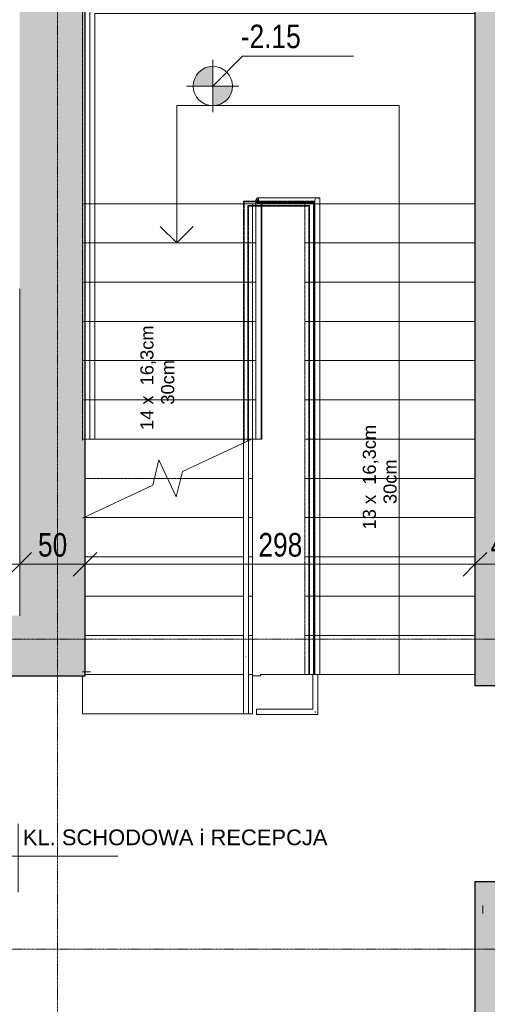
# Model space of a CAD drawing. Header units: centimetres. Extents: x 14727 to 18351, y -10882 to -8514.
# Tile 10 of 20: x 16447 to 16804, y -9648 to -8895. Entities that reach past the tile are written whole.
import ezdxf

# ---------------------------------------------------------------- set-up
doc = ezdxf.new("R2010")
doc.units = ezdxf.units.CM
doc.linetypes.add('Linia siatki', pattern=[0.9925, 0.47, -0.2175, 0.0875, -0.2175])
doc.linetypes.add('Ponad', pattern=[0.396875, 0.238125, -0.15875])
for name, color, linetype, lineweight in [('A-ANNO-DIMS', 211, 'Continuous', 9), ('A-ANNO-DIMS-100', 211, 'Continuous', 9), ('A-AREA-IDEN', 2, 'Continuous', 9), ('A-DETL-THIN', 151, 'Continuous', 9), ('A-FLOR', 192, 'Continuous', 9), ('A-FLOR-HRAL', 11, 'Continuous', 9), ('A-FLOR-HRAL-MBND', 5, 'Ponad', 9), ('A-WALL', 113, 'Continuous', 9), ('A-WALL-PATT', 111, 'Continuous', 25), ('G-ANNO-DIMS', 111, 'Continuous', 9), ('G-ANNO-TEXT', 231, 'Continuous', 9), ('S-GRID', 1, 'Continuous', 9), ('S-STRS', 31, 'Continuous', 9), ('S-STRS-ANNO', 31, 'Continuous', 9), ('S-STRS-MBND', 31, 'Ponad', 9)]:
    doc.layers.add(name, color=color, linetype=linetype, lineweight=lineweight)
doc.styles.add('Arial_1', font='arial.ttf', dxfattribs={"height": 12})
doc.styles.add('Arial_2', font='arial.ttf', dxfattribs={"height": 10})
doc.styles.add('Arial_3', font='arial.ttf', dxfattribs={"width": 0.8, "height": 18})
doc.dimstyles.new('Przekątna_-_1_8_mm_Arial', dxfattribs={"dimscale": 30.48, "dimtxt": 18.364669, "dimasz": 0.590551, "dimexe": 0.328084, "dimexo": 0.0625, "dimgap": 0.016404, "dimtad": 1, "dimdec": 0, "dimdsep": 46, "dimtxsty": 'Arial_3', "dimblk1": 'OBLIQUE', "dimblk2": 'OBLIQUE', "dimsah": 1, "dimcen": 0.09, "dimazin": 0, "dimtfac": 1, "dimtdec": 4, "dimtix": 1, "dimtmove": 0, "dimatfit": 3, "dimfxl": 0.328084, "dimfxlon": 1, "dimtvp": 1, "dimtolj": 1, "dimtzin": 0, "dimarcsym": 2})

# ---------------------------------------------------------------- blocks, each defined once
blk = doc.blocks.new('Poręcz - Poręcz-433752-3b_Poziom parteru inwentaryzacja')
at = {"layer": 'A-FLOR-HRAL-MBND'}
for p, q in [((16618.12, -9034.21), (16671.12, -9034.21)), ((16618.12, -9065.71), (16618.12, -9034.21)), ((16618.12, -9034.21), (16671.12, -9034.21)), ((16618.12, -9065.71), (16618.12, -9034.21)), ((16618.12, -9034.21), (16671.12, -9034.21)), ((16618.12, -9065.71), (16618.12, -9034.21)), ((16618.12, -9034.21), (16671.12, -9034.21)), ((16618.12, -9065.71), (16618.12, -9034.21)), ((16621.12, -9037.21), (16668.12, -9037.21)), ((16621.12, -9065.71), (16621.12, -9037.21)), ((16621.12, -9037.21), (16668.12, -9037.21)), ((16621.12, -9065.71), (16621.12, -9037.21)), ((16621.12, -9037.21), (16668.12, -9037.21)), ((16621.12, -9065.71), (16621.12, -9037.21)), ((16621.12, -9037.21), (16668.12, -9037.21)), ((16621.12, -9065.71), (16621.12, -9037.21)), ((16668.12, -9037.21), (16668.12, -9395.71)), ((16668.12, -9037.21), (16668.12, -9395.71)), ((16668.12, -9037.21), (16668.12, -9395.71)), ((16668.12, -9037.21), (16668.12, -9395.71)), ((16671.12, -9034.21), (16671.12, -9395.71)), ((16671.12, -9034.21), (16671.12, -9395.71)), ((16671.12, -9034.21), (16671.12, -9395.71)), ((16671.12, -9034.21), (16671.12, -9395.71)), ((16618.12, -9218.44), (16618.12, -9065.71)), ((16618.12, -9218.44), (16618.12, -9065.71)), ((16618.12, -9218.44), (16618.12, -9065.71)), ((16618.12, -9218.44), (16618.12, -9065.71)), ((16621.12, -9217.04), (16621.12, -9065.71)), ((16621.12, -9217.04), (16621.12, -9065.71)), ((16621.12, -9217.04), (16621.12, -9065.71)), ((16621.12, -9217.04), (16621.12, -9065.71)), ((16671.12, -9395.71), (16668.12, -9395.71)), ((16671.12, -9395.71), (16668.12, -9395.71)), ((16671.12, -9395.71), (16668.12, -9395.71)), ((16671.12, -9395.71), (16668.12, -9395.71))]:
    blk.add_line(p, q, dxfattribs=at)
blk = doc.blocks.new('Typ poręczy górnej - Górna poręcz_wewnętrzny_-433758-3b_Poziom parteru inwentaryzacja')
at = {"layer": 'A-FLOR-HRAL'}
for p, q in [((16617.62, -9377.89), (16617.62, -9425.71)), ((16621.62, -9425.71), (16621.62, -9377.89)), ((16619.41, -9382.06), (16619.83, -9382.06))]:
    blk.add_line(p, q, dxfattribs=at)
at = {"layer": 'A-FLOR-HRAL', "flags": 128}
blk.add_lwpolyline([(16619.83, -9425.71), (16619.62, -9425.71), (16619.42, -9425.71)], dxfattribs=at)
blk = doc.blocks.new('Typ poręczy górnej - Górna poręcz_wewnętrzny_-V1-3b_Poziom parteru inwentaryzacja')
at = {"layer": 'A-FLOR-HRAL', "linetype": 'Ponad'}
for p, q in [((16617.62, -9033.71), (16671.62, -9033.71)), ((16617.62, -9065.71), (16617.62, -9033.71)), ((16621.62, -9037.71), (16667.62, -9037.71)), ((16621.62, -9065.71), (16621.62, -9037.71)), ((16667.62, -9037.71), (16667.62, -9395.71)), ((16671.62, -9033.71), (16671.62, -9395.71)), ((16617.62, -9218.67), (16617.62, -9065.71)), ((16621.62, -9216.8), (16621.62, -9065.71)), ((16671.62, -9395.71), (16667.62, -9395.71))]:
    blk.add_line(p, q, dxfattribs=at)
at = {"layer": 'A-FLOR-HRAL'}
for p, q in [((16621.62, -9216.8), (16617.62, -9218.67)), ((16617.62, -9425.71), (16617.62, -9218.67)), ((16621.62, -9425.71), (16621.62, -9216.8)), ((16617.62, -9425.71), (16621.62, -9425.71))]:
    blk.add_line(p, q, dxfattribs=at)
blk = doc.blocks.new('Poręcz - Poręcz-467791-3b_Poziom parteru inwentaryzacja')
at = {"layer": 'A-FLOR-HRAL'}
for p, q in [((16627.58, -9032.81), (16627.58, -9031.67)), ((16627.58, -9032.81), (16627.58, -9031.67)), ((16627.58, -9032.81), (16627.58, -9031.67)), ((16627.58, -9031.67), (16628.1, -9031.67)), ((16627.58, -9032.81), (16627.58, -9031.67)), ((16630.58, -9035.44), (16630.58, -9035.17)), ((16630.58, -9035.44), (16630.58, -9035.17)), ((16630.58, -9035.44), (16630.58, -9035.17)), ((16630.58, -9035.44), (16630.58, -9035.17))]:
    blk.add_line(p, q, dxfattribs=at)
blk = doc.blocks.new('Typ poręczy górnej - Górna poręcz_wewnętrzny_-467807-3b_Poziom parteru inwentaryzacja')
at = {"layer": 'A-FLOR-HRAL'}
for p, q in [((16674.16, -9031.17), (16628.29, -9031.17)), ((16627.08, -9033), (16627.08, -9215.71)), ((16631.08, -9215.71), (16631.08, -9036.5)), ((16631.8, -9035.17), (16672.16, -9035.17)), ((16672.16, -9033.17), (16672.16, -9395.71)), ((16676.16, -9395.71), (16676.16, -9033.17))]:
    blk.add_line(p, q, dxfattribs=at)
at = {"layer": 'A-FLOR-HRAL', "flags": 128}
for points in [[(16629.29, -9033.41), (16629.08, -9033.17), (16628.66, -9032.66), (16628.34, -9032.17), (16628.13, -9031.76), (16628.05, -9031.44), (16628.1, -9031.24), (16628.29, -9031.17)], [(16674.16, -9031.17), (16673.64, -9031.24), (16673.16, -9031.44), (16672.75, -9031.76), (16672.43, -9032.17), (16672.23, -9032.66), (16672.16, -9033.17)], [(16672.16, -9033.17), (16672.23, -9032.66), (16672.43, -9032.17), (16672.75, -9031.76), (16673.16, -9031.44), (16673.64, -9031.24), (16674.16, -9031.17), (16674.68, -9031.24), (16675.16, -9031.44), (16675.58, -9031.76)], [(16675.58, -9031.76), (16675.16, -9031.44), (16674.68, -9031.24), (16674.16, -9031.17)], [(16629.08, -9033.79), (16628.56, -9033.37), (16628.08, -9033.04), (16627.67, -9032.83), (16627.35, -9032.75), (16627.15, -9032.81), (16627.08, -9033)], [(16627.08, -9033), (16627.15, -9033.31), (16627.35, -9033.72), (16627.67, -9034.19), (16628.08, -9034.71), (16628.56, -9035.23), (16629.08, -9035.71), (16629.29, -9035.89)], [(16630.77, -9035.72), (16630.5, -9035.31), (16630.4, -9035.18)], [(16629.29, -9215.71), (16629.08, -9215.71), (16628.88, -9215.71)], [(16674.37, -9395.71), (16674.16, -9395.71), (16673.96, -9395.71)]]:
    blk.add_lwpolyline(points, dxfattribs=at)
blk = doc.blocks.new('Typ poręczy górnej - Górna poręcz_wewnętrzny_-V8-3b_Poziom parteru inwentaryzacja')
at = {"layer": 'A-FLOR-HRAL'}
for p, q in [((16629.08, -9031.17), (16629.08, -9035.17)), ((16629.08, -9031.17), (16676.16, -9031.17)), ((16676.16, -9031.17), (16676.16, -9395.71)), ((16627.08, -9035.71), (16631.08, -9035.71)), ((16627.08, -9215.71), (16627.08, -9035.71)), ((16629.08, -9035.17), (16672.16, -9035.17)), ((16631.08, -9215.71), (16631.08, -9035.71)), ((16672.16, -9035.17), (16672.16, -9395.71)), ((16627.08, -9215.71), (16631.08, -9215.71)), ((16676.16, -9395.71), (16672.16, -9395.71))]:
    blk.add_line(p, q, dxfattribs=at)
blk = doc.blocks.new('Typ poręczy górnej - Górna poręcz_wewnętrzny_-467821-3b_Poziom parteru inwentaryzacja')
at = {"layer": 'A-FLOR-HRAL'}
for p, q in [((16500.16, -8886.25), (16500.16, -9035.71)), ((16794.62, -8886.25), (16500.16, -8886.25)), ((16504.16, -9035.71), (16504.16, -8890.25)), ((16504.16, -8890.25), (16794.62, -8890.25)), ((16500.16, -9035.71), (16500.16, -9215.71)), ((16504.16, -9215.71), (16504.16, -9035.71)), ((16501.93, -9215.71), (16502.4, -9215.71))]:
    blk.add_line(p, q, dxfattribs=at)
blk.add_open_spline([(16502.4, -8888.49), (16502.36, -8888.45), (16502.28, -8888.38), (16502.16, -8888.25), (16502.04, -8888.13), (16501.96, -8888.06), (16501.93, -8888.02)], degree=3, knots=[0.46272837, 0.46272837, 0.46272837, 0.46272837, 0.47916667, 0.5, 0.52083333, 0.53727163, 0.53727163, 0.53727163, 0.53727163], dxfattribs=at)
blk = doc.blocks.new('Typ poręczy górnej - Górna poręcz_wewnętrzny_-V9-3b_Poziom parteru inwentaryzacja')
at = {"layer": 'A-FLOR-HRAL'}
for p, q in [((16500.16, -8886.25), (16794.62, -8886.25)), ((16500.16, -9215.71), (16500.16, -8886.25)), ((16504.16, -8890.25), (16794.62, -8890.25)), ((16504.16, -9215.71), (16504.16, -8890.25)), ((16500.16, -9215.71), (16504.16, -9215.71))]:
    blk.add_line(p, q, dxfattribs=at)
blk = doc.blocks.new('Typ poręczy górnej - Górna poręcz_wewnętrzny_-470023-3b_Poziom parteru inwentaryzacja')
at = {"layer": 'A-FLOR-HRAL'}
for p, q in [((16670.62, -9395.71), (16670.62, -9422.21)), ((16672.86, -9395.71), (16672.39, -9395.71)), ((16674.62, -9426.21), (16674.62, -9395.71)), ((16670.62, -9422.21), (16627.62, -9422.21)), ((16627.62, -9423.98), (16627.62, -9424.45)), ((16627.62, -9426.21), (16674.62, -9426.21))]:
    blk.add_line(p, q, dxfattribs=at)
blk.add_open_spline([(16672.86, -9424.45), (16672.82, -9424.41), (16672.74, -9424.34), (16672.62, -9424.21), (16672.5, -9424.09), (16672.42, -9424.02), (16672.39, -9423.98)], degree=3, knots=[0.46272837, 0.46272837, 0.46272837, 0.46272837, 0.47916667, 0.5, 0.52083333, 0.53727163, 0.53727163, 0.53727163, 0.53727163], dxfattribs=at)
blk = doc.blocks.new('Typ poręczy górnej - Górna poręcz_wewnętrzny_-V10-3b_Poziom parteru inwentaryzacja')
at = {"layer": 'A-FLOR-HRAL'}
for p, q in [((16670.62, -9395.71), (16674.62, -9395.71)), ((16670.62, -9422.21), (16670.62, -9395.71)), ((16674.62, -9426.21), (16674.62, -9395.71)), ((16627.62, -9422.21), (16627.62, -9426.21)), ((16627.62, -9422.21), (16670.62, -9422.21)), ((16627.62, -9426.21), (16674.62, -9426.21))]:
    blk.add_line(p, q, dxfattribs=at)
blk = doc.blocks.new('Etyk_pom_1_mala - Etyk_pom_1_mala-219433-3b_Poziom parteru inwentaryzacja')
at = {"layer": 'A-AREA-IDEN'}
for p, q in [((-0.0958, 0.1444), (-0.0958, -0.3781)), ((-0.9154, -0.1015), (0.6661, -0.1015))]:
    blk.add_line(p, q, dxfattribs=at)
blk = doc.blocks.new('DIMBLOCK158-3b_Poziom parteru inwentaryzacja')
at = {"layer": 'A-ANNO-DIMS-100'}
for p, q in [((16392.62, -9311.36), (16392.62, -9301.36)), ((16392.62, -9311.36), (16401.62, -9302.36)), ((16446.62, -9311.36), (16446.62, -9301.36)), ((16446.62, -9311.36), (16455.62, -9302.36)), ((16392.62, -9311.36), (16383.62, -9320.36)), ((16392.62, -9311.36), (16446.62, -9311.36)), ((16392.62, -9311.36), (16392.62, -9321.36)), ((16446.62, -9311.36), (16437.62, -9320.36)), ((16446.62, -9311.36), (16446.62, -9321.36))]:
    blk.add_line(p, q, dxfattribs=at)
at = {"layer": 'A-ANNO-DIMS-100', "color": 0, "insert": (16408.6, -9287.49), "char_height": 18, "width": 26.4451, "attachment_point": 1, "line_spacing_factor": 0.941778, "style": 'Arial_3'}
blk.add_mtext('54', dxfattribs=at)
blk = doc.blocks.new('_Oblique')
at = {"color": 0, "linetype": 'ByBlock', "lineweight": -2}
blk.add_line((-0.5, -0.5), (0.5, 0.5), dxfattribs=at)
blk = doc.blocks.new('DIMBLOCK159-3b_Poziom parteru inwentaryzacja')
at = {"layer": 'A-ANNO-DIMS-100'}
for p, q in [((16446.62, -9311.36), (16446.62, -9301.36)), ((16446.62, -9311.36), (16455.62, -9302.36)), ((16496.62, -9311.36), (16496.62, -9301.36)), ((16496.62, -9311.36), (16505.62, -9302.36)), ((16446.62, -9311.36), (16437.62, -9320.36)), ((16446.62, -9311.36), (16496.62, -9311.36)), ((16446.62, -9311.36), (16446.62, -9321.36)), ((16496.62, -9311.36), (16487.62, -9320.36)), ((16496.62, -9311.36), (16496.62, -9321.36))]:
    blk.add_line(p, q, dxfattribs=at)
at = {"layer": 'A-ANNO-DIMS-100', "color": 0, "insert": (16460.6, -9287.49), "char_height": 18, "width": 26.4451, "attachment_point": 1, "line_spacing_factor": 0.941778, "style": 'Arial_3'}
blk.add_mtext('50', dxfattribs=at)
blk = doc.blocks.new('DIMBLOCK160-3b_Poziom parteru inwentaryzacja')
at = {"layer": 'A-ANNO-DIMS-100'}
for p, q in [((16496.62, -9311.36), (16496.62, -9301.36)), ((16496.62, -9311.36), (16505.62, -9302.36)), ((16794.62, -9311.36), (16794.62, -9301.36)), ((16794.62, -9311.36), (16803.62, -9302.36)), ((16496.62, -9311.36), (16487.62, -9320.36)), ((16496.62, -9311.36), (16794.62, -9311.36)), ((16496.62, -9311.36), (16496.62, -9321.36)), ((16794.62, -9311.36), (16785.62, -9320.36)), ((16794.62, -9311.36), (16794.62, -9321.36))]:
    blk.add_line(p, q, dxfattribs=at)
at = {"layer": 'A-ANNO-DIMS-100', "color": 0, "insert": (16629.09, -9287.49), "char_height": 18, "width": 39.6677, "attachment_point": 1, "line_spacing_factor": 0.941778, "style": 'Arial_3'}
blk.add_mtext('298', dxfattribs=at)
blk = doc.blocks.new('DIMBLOCK161-3b_Poziom parteru inwentaryzacja')
at = {"layer": 'A-ANNO-DIMS-100'}
for p, q in [((16794.62, -9311.36), (16794.62, -9301.36)), ((16794.62, -9311.36), (16803.62, -9302.36)), ((16840.62, -9311.36), (16840.62, -9301.36)), ((16840.62, -9311.36), (16849.62, -9302.36)), ((16794.62, -9311.36), (16785.62, -9320.36)), ((16794.62, -9311.36), (16840.62, -9311.36)), ((16794.62, -9311.36), (16794.62, -9321.36)), ((16840.62, -9311.36), (16831.62, -9320.36)), ((16840.62, -9311.36), (16840.62, -9321.36))]:
    blk.add_line(p, q, dxfattribs=at)
at = {"layer": 'A-ANNO-DIMS-100', "color": 0, "insert": (16806.6, -9287.49), "char_height": 18, "width": 26.4451, "attachment_point": 1, "line_spacing_factor": 0.941778, "style": 'Arial_3'}
blk.add_mtext('46', dxfattribs=at)

msp = doc.modelspace()

# ---------------------------------------------------------------- hatches: boundary and pattern name
at = {"layer": 'A-WALL-PATT', "lineweight": 9}
h = msp.add_hatch(color=256, dxfattribs=at)
h.paths.add_polyline_path([(16794.62, -10415.49), (16840.62, -10415.49), (16840.62, -9554.1), (16794.62, -9554.1), (16794.62, -10390.49)])
h.paths.add_polyline_path([(16840.62, -9404.1), (16840.62, -8812.71), (16794.62, -8812.71), (16794.62, -9404.1)])
msp.add_hatch(color=256, dxfattribs=at).paths.add_polyline_path([(16496.62, -9396.72), (16496.62, -8880.71), (16446.62, -8880.71), (16446.62, -9396.72)])
h = msp.add_hatch(color=256, dxfattribs=at)
h.paths.add_polyline_path([(16302.62, -9396.72), (16302.62, -9350.72), (16217.26, -9350.72), (16217.26, -9396.72), (16297.99, -9396.72)])
h.paths.add_polyline_path([(16446.62, -9396.72), (16446.62, -9350.72), (16392.62, -9350.72), (16392.62, -9396.72), (16397.26, -9396.72)])
at = {"layer": 'G-ANNO-DIMS'}
h = msp.add_hatch(color=256, dxfattribs=at)
edge = h.paths.add_edge_path()
edge.add_arc((16594.24, -8945.79), 15, 90, 180)
edge.add_line((16579.24, -8945.79), (16594.24, -8945.79))
edge.add_line((16594.24, -8945.79), (16594.24, -8930.79))
h = msp.add_hatch(color=256, dxfattribs=at)
edge = h.paths.add_edge_path()
edge.add_arc((16594.24, -8945.79), 15, 270, 360)
edge.add_line((16609.24, -8945.79), (16594.24, -8945.79))
edge.add_line((16594.24, -8945.79), (16594.24, -8960.79))

# ---------------------------------------------------------------- linework, layer by layer
at = {"layer": 'A-DETL-THIN'}
for p, q in [((16446.62, -9100.71), (16446.62, -9350.71)), ((16500.62, -9393.49), (16494.62, -9393.49)), ((16800.62, -9578.31), (16800.62, -9572.31))]:
    msp.add_line(p, q, dxfattribs=at)
at = {"layer": 'A-FLOR'}
for p, q in [((16630.62, -9396.71), (16624.62, -9396.71)), ((16670.62, -9395.71), (16630.62, -9395.71)), ((16630.62, -9395.71), (16630.62, -9396.71)), ((16794.62, -9395.71), (16676.16, -9395.71))]:
    msp.add_line(p, q, dxfattribs=at)
at = {"layer": 'A-WALL', "lineweight": 25}
for p, q in [((16496.62, -9396.72), (16496.62, -8880.71)), ((16794.62, -8880.71), (16794.62, -9404.1)), ((16397.26, -9396.72), (16496.62, -9396.72)), ((16794.62, -9404.1), (16840.62, -9404.1)), ((16794.62, -9554.1), (16794.62, -9937.49)), ((16840.62, -9554.1), (16794.62, -9554.1))]:
    msp.add_line(p, q, dxfattribs=at)
at = {"layer": 'G-ANNO-DIMS'}
for p, q in [((16594.24, -8945.79), (16617, -8923.02)), ((16594.24, -8925.79), (16594.24, -8965.79)), ((16617, -8923.02), (16701.7, -8923.02)), ((16594.24, -8945.79), (16594.24, -8930.79)), ((16614.24, -8945.79), (16574.24, -8945.79)), ((16579.24, -8945.79), (16594.24, -8945.79)), ((16609.24, -8945.79), (16594.24, -8945.79)), ((16594.24, -8945.79), (16594.24, -8960.79))]:
    msp.add_line(p, q, dxfattribs=at)
for start, end in [(90, 180), (0, 90), (180, 270), (270, 0)]:
    msp.add_arc((16594.24, -8945.79), 15, start, end, dxfattribs=at)
at = {"layer": 'S-GRID', "linetype": 'Linia siatki'}
for p, q in [((16475.62, -8573.57), (16475.62, -10821.58)), ((14786.83, -9368.71), (18290.98, -9368.71)), ((14786.83, -9605.71), (18290.98, -9605.71))]:
    msp.add_line(p, q, dxfattribs=at)
at = {"layer": 'S-STRS'}
for p, q in [((16504.16, -9035.71), (16627.08, -9035.71)), ((16631.08, -9035.71), (16631.62, -9035.71)), ((16631.62, -9035.71), (16671.62, -9035.71)), ((16631.62, -9065.71), (16631.62, -9035.71)), ((16672.16, -9035.71), (16671.62, -9035.71)), ((16671.62, -9035.71), (16671.62, -9065.71)), ((16794.62, -9035.71), (16676.16, -9035.71)), ((16504.16, -9065.71), (16627.08, -9065.71)), ((16631.08, -9065.71), (16631.62, -9065.71)), ((16631.62, -9095.71), (16631.62, -9065.71)), ((16671.62, -9065.71), (16671.62, -9095.71)), ((16672.16, -9065.71), (16671.62, -9065.71)), ((16794.62, -9065.71), (16676.16, -9065.71)), ((16504.16, -9095.71), (16627.08, -9095.71)), ((16631.08, -9095.71), (16631.62, -9095.71)), ((16631.62, -9125.71), (16631.62, -9095.71)), ((16671.62, -9095.71), (16671.62, -9125.71)), ((16672.16, -9095.71), (16671.62, -9095.71)), ((16794.62, -9095.71), (16676.16, -9095.71)), ((16504.16, -9125.71), (16627.08, -9125.71)), ((16631.08, -9125.71), (16631.62, -9125.71)), ((16631.62, -9155.71), (16631.62, -9125.71)), ((16671.62, -9125.71), (16671.62, -9155.71)), ((16672.16, -9125.71), (16671.62, -9125.71)), ((16794.62, -9125.71), (16676.16, -9125.71)), ((16504.16, -9155.71), (16627.08, -9155.71)), ((16631.08, -9155.71), (16631.62, -9155.71)), ((16631.62, -9185.71), (16631.62, -9155.71)), ((16671.62, -9155.71), (16671.62, -9185.71)), ((16672.16, -9155.71), (16671.62, -9155.71)), ((16794.62, -9155.71), (16676.16, -9155.71)), ((16504.16, -9185.71), (16627.08, -9185.71)), ((16631.08, -9185.71), (16631.62, -9185.71)), ((16631.62, -9215.71), (16631.62, -9185.71)), ((16671.62, -9185.71), (16671.62, -9215.71)), ((16672.16, -9185.71), (16671.62, -9185.71)), ((16794.62, -9185.71), (16676.16, -9185.71)), ((16504.16, -9215.71), (16623.96, -9215.71)), ((16623.96, -9215.71), (16624.62, -9215.71)), ((16624.62, -9215.71), (16624.62, -9215.4)), ((16624.62, -9245.71), (16624.62, -9215.71)), ((16624.62, -9215.71), (16627.08, -9215.71)), ((16631.08, -9215.71), (16631.62, -9215.71)), ((16671.62, -9215.71), (16671.62, -9245.71)), ((16672.16, -9215.71), (16671.62, -9215.71)), ((16794.62, -9215.71), (16676.16, -9215.71)), ((16549.58, -9245.71), (16559.62, -9245.71)), ((16569.67, -9245.71), (16617.62, -9245.71)), ((16621.62, -9245.71), (16624.62, -9245.71)), ((16624.62, -9275.71), (16624.62, -9245.71)), ((16671.62, -9245.71), (16671.62, -9275.71)), ((16672.16, -9245.71), (16671.62, -9245.71)), ((16794.62, -9245.71), (16676.16, -9245.71)), ((16496.62, -9275.71), (16617.62, -9275.71)), ((16621.62, -9275.71), (16624.62, -9275.71)), ((16624.62, -9305.71), (16624.62, -9275.71)), ((16671.62, -9275.71), (16671.62, -9305.71)), ((16672.16, -9275.71), (16671.62, -9275.71)), ((16794.62, -9275.71), (16676.16, -9275.71)), ((16496.62, -9305.71), (16617.62, -9305.71)), ((16621.62, -9305.71), (16624.62, -9305.71)), ((16624.62, -9335.71), (16624.62, -9305.71)), ((16671.62, -9305.71), (16671.62, -9335.71)), ((16672.16, -9305.71), (16671.62, -9305.71)), ((16794.62, -9305.71), (16676.16, -9305.71)), ((16496.62, -9335.71), (16617.62, -9335.71)), ((16621.62, -9335.71), (16624.62, -9335.71)), ((16624.62, -9365.71), (16624.62, -9335.71)), ((16671.62, -9335.71), (16671.62, -9365.71)), ((16672.16, -9335.71), (16671.62, -9335.71)), ((16794.62, -9335.71), (16676.16, -9335.71)), ((16496.62, -9365.71), (16617.62, -9365.71)), ((16621.62, -9365.71), (16624.62, -9365.71)), ((16624.62, -9395.71), (16624.62, -9365.71)), ((16671.62, -9365.71), (16671.62, -9395.71)), ((16672.16, -9365.71), (16671.62, -9365.71)), ((16794.62, -9365.71), (16676.16, -9365.71)), ((16494.62, -9425.71), (16494.62, -9396.72)), ((16496.62, -9395.71), (16617.62, -9395.71)), ((16621.62, -9395.71), (16624.62, -9395.71)), ((16624.62, -9425.71), (16624.62, -9395.71)), ((16794.62, -9395.71), (16676.16, -9395.71)), ((16494.62, -9425.71), (16617.62, -9425.71)), ((16621.62, -9425.71), (16624.62, -9425.71))]:
    msp.add_line(p, q, dxfattribs=at)
at = {"layer": 'S-STRS', "linetype": 'Ponad'}
for p, q in [((16504.16, -9035.71), (16627.08, -9035.71)), ((16631.08, -9035.71), (16631.62, -9035.71)), ((16672.16, -9035.71), (16671.62, -9035.71)), ((16794.62, -9035.71), (16676.16, -9035.71)), ((16504.16, -9065.71), (16627.08, -9065.71)), ((16631.08, -9065.71), (16631.62, -9065.71)), ((16672.16, -9065.71), (16671.62, -9065.71)), ((16794.62, -9065.71), (16676.16, -9065.71)), ((16504.16, -9095.71), (16627.08, -9095.71)), ((16631.08, -9095.71), (16631.62, -9095.71)), ((16672.16, -9095.71), (16671.62, -9095.71)), ((16794.62, -9095.71), (16676.16, -9095.71)), ((16504.16, -9125.71), (16627.08, -9125.71)), ((16631.08, -9125.71), (16631.62, -9125.71)), ((16672.16, -9125.71), (16671.62, -9125.71)), ((16794.62, -9125.71), (16676.16, -9125.71)), ((16504.16, -9155.71), (16627.08, -9155.71)), ((16631.08, -9155.71), (16631.62, -9155.71)), ((16672.16, -9155.71), (16671.62, -9155.71)), ((16794.62, -9155.71), (16676.16, -9155.71)), ((16504.16, -9185.71), (16627.08, -9185.71)), ((16631.08, -9185.71), (16631.62, -9185.71)), ((16672.16, -9185.71), (16671.62, -9185.71)), ((16794.62, -9185.71), (16676.16, -9185.71)), ((16504.16, -9215.71), (16623.96, -9215.71)), ((16623.96, -9215.71), (16624.62, -9215.71)), ((16624.62, -9215.71), (16627.08, -9215.71)), ((16631.08, -9215.71), (16631.62, -9215.71)), ((16672.16, -9215.71), (16671.62, -9215.71)), ((16794.62, -9215.71), (16676.16, -9215.71)), ((16549.58, -9245.71), (16559.62, -9245.71)), ((16569.67, -9245.71), (16617.62, -9245.71)), ((16621.62, -9245.71), (16624.62, -9245.71)), ((16672.16, -9245.71), (16671.62, -9245.71)), ((16794.62, -9245.71), (16676.16, -9245.71)), ((16496.62, -9275.71), (16617.62, -9275.71)), ((16621.62, -9275.71), (16624.62, -9275.71)), ((16672.16, -9275.71), (16671.62, -9275.71)), ((16794.62, -9275.71), (16676.16, -9275.71)), ((16496.62, -9305.71), (16617.62, -9305.71)), ((16621.62, -9305.71), (16624.62, -9305.71)), ((16672.16, -9305.71), (16671.62, -9305.71)), ((16794.62, -9305.71), (16676.16, -9305.71)), ((16496.62, -9335.71), (16617.62, -9335.71)), ((16621.62, -9335.71), (16624.62, -9335.71)), ((16672.16, -9335.71), (16671.62, -9335.71)), ((16794.62, -9335.71), (16676.16, -9335.71)), ((16496.62, -9365.71), (16617.62, -9365.71)), ((16621.62, -9365.71), (16624.62, -9365.71)), ((16672.16, -9365.71), (16671.62, -9365.71)), ((16794.62, -9365.71), (16676.16, -9365.71)), ((16496.62, -9395.71), (16617.62, -9395.71)), ((16621.62, -9395.71), (16624.62, -9395.71)), ((16494.62, -9425.71), (16617.62, -9425.71)), ((16621.62, -9425.71), (16624.62, -9425.71))]:
    msp.add_line(p, q, dxfattribs=at)
at = {"layer": 'S-STRS-ANNO'}
for p, q in [((16566.62, -8960.71), (16736.62, -8960.71)), ((16566.62, -9035.71), (16566.62, -8960.71)), ((16736.62, -8960.71), (16736.62, -9035.71)), ((16566.62, -9065.71), (16566.62, -9035.71)), ((16736.62, -9035.71), (16736.62, -9065.71)), ((16566.62, -9065.71), (16554.12, -9053.21)), ((16566.62, -9065.71), (16579.12, -9053.21)), ((16736.62, -9065.71), (16736.62, -9095.71)), ((16736.62, -9095.71), (16736.62, -9125.71)), ((16736.62, -9125.71), (16736.62, -9155.71)), ((16736.62, -9155.71), (16736.62, -9185.71)), ((16736.62, -9185.71), (16736.62, -9215.71)), ((16736.62, -9215.71), (16736.62, -9245.71)), ((16736.62, -9245.71), (16736.62, -9275.71)), ((16736.62, -9275.71), (16736.62, -9305.71)), ((16736.62, -9305.71), (16736.62, -9335.71)), ((16736.62, -9335.71), (16736.62, -9365.71)), ((16736.62, -9365.71), (16736.62, -9395.71))]:
    msp.add_line(p, q, dxfattribs=at)
at = {"layer": 'S-STRS-MBND'}
for p, q in [((16494.62, -8885.71), (16494.62, -9035.71)), ((16794.62, -9035.71), (16794.62, -8885.71)), ((16494.62, -9035.71), (16624.62, -9035.71)), ((16494.62, -9216.4), (16494.62, -9035.71)), ((16494.62, -9035.71), (16624.62, -9035.71)), ((16624.62, -9035.71), (16664.62, -9035.71)), ((16624.62, -9215.4), (16624.62, -9035.71)), ((16794.62, -9035.71), (16664.62, -9035.71)), ((16664.62, -9035.71), (16664.62, -9395.71)), ((16794.62, -9035.71), (16664.62, -9035.71)), ((16794.62, -9035.71), (16794.62, -9395.71)), ((16494.62, -9065.71), (16624.62, -9065.71)), ((16494.62, -9065.71), (16624.62, -9065.71)), ((16794.62, -9065.71), (16664.62, -9065.71)), ((16794.62, -9065.71), (16664.62, -9065.71)), ((16494.62, -9095.71), (16624.62, -9095.71)), ((16494.62, -9095.71), (16624.62, -9095.71)), ((16794.62, -9095.71), (16664.62, -9095.71)), ((16794.62, -9095.71), (16664.62, -9095.71)), ((16494.62, -9125.71), (16624.62, -9125.71)), ((16494.62, -9125.71), (16624.62, -9125.71)), ((16794.62, -9125.71), (16664.62, -9125.71)), ((16794.62, -9125.71), (16664.62, -9125.71)), ((16494.62, -9155.71), (16624.62, -9155.71)), ((16494.62, -9155.71), (16624.62, -9155.71)), ((16794.62, -9155.71), (16664.62, -9155.71)), ((16794.62, -9155.71), (16664.62, -9155.71)), ((16494.62, -9185.71), (16624.62, -9185.71)), ((16494.62, -9185.71), (16624.62, -9185.71)), ((16794.62, -9185.71), (16664.62, -9185.71)), ((16794.62, -9185.71), (16664.62, -9185.71)), ((16494.62, -9215.71), (16623.96, -9215.71)), ((16494.62, -9215.71), (16623.96, -9215.71)), ((16794.62, -9215.71), (16664.62, -9215.71)), ((16794.62, -9215.71), (16664.62, -9215.71)), ((16496.62, -9245.71), (16549.58, -9245.71)), ((16496.62, -9245.71), (16549.58, -9245.71)), ((16559.62, -9245.71), (16569.67, -9245.71)), ((16559.62, -9245.71), (16569.67, -9245.71)), ((16794.62, -9245.71), (16664.62, -9245.71)), ((16794.62, -9245.71), (16664.62, -9245.71)), ((16794.62, -9275.71), (16664.62, -9275.71)), ((16794.62, -9275.71), (16664.62, -9275.71)), ((16794.62, -9305.71), (16664.62, -9305.71)), ((16794.62, -9305.71), (16664.62, -9305.71)), ((16794.62, -9335.71), (16664.62, -9335.71)), ((16794.62, -9335.71), (16664.62, -9335.71)), ((16794.62, -9365.71), (16664.62, -9365.71)), ((16794.62, -9365.71), (16664.62, -9365.71)), ((16794.62, -9395.71), (16664.62, -9395.71))]:
    msp.add_line(p, q, dxfattribs=at)
at = {"layer": 'S-STRS-MBND', "linetype": 'Continuous'}
for p, q in [((16624.62, -9215.4), (16570.95, -9240.43)), ((16553.02, -9231.55), (16548.29, -9251)), ((16566.23, -9259.88), (16553.02, -9231.55)), ((16570.95, -9240.43), (16566.23, -9259.88)), ((16548.29, -9251), (16494.62, -9276.02))]:
    msp.add_line(p, q, dxfattribs=at)

# ---------------------------------------------------------------- block references
at = {"layer": 'A-AREA-IDEN', "xscale": 99.99999999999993, "yscale": 99.99999999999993, "zscale": 99.99999999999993}
msp.add_blockref('Etyk_pom_1_mala - Etyk_pom_1_mala-219433-3b_Poziom parteru inwentaryzacja', (16454.96, -9524.29), dxfattribs=at)
at = {"layer": 'A-FLOR-HRAL'}
for name in ['Typ poręczy górnej - Górna poręcz_wewnętrzny_-467821-3b_Poziom parteru inwentaryzacja', 'Typ poręczy górnej - Górna poręcz_wewnętrzny_-V9-3b_Poziom parteru inwentaryzacja', 'Typ poręczy górnej - Górna poręcz_wewnętrzny_-467807-3b_Poziom parteru inwentaryzacja', 'Typ poręczy górnej - Górna poręcz_wewnętrzny_-V8-3b_Poziom parteru inwentaryzacja', 'Poręcz - Poręcz-467791-3b_Poziom parteru inwentaryzacja', 'Typ poręczy górnej - Górna poręcz_wewnętrzny_-V1-3b_Poziom parteru inwentaryzacja', 'Poręcz - Poręcz-433752-3b_Poziom parteru inwentaryzacja', 'Typ poręczy górnej - Górna poręcz_wewnętrzny_-433758-3b_Poziom parteru inwentaryzacja', 'Typ poręczy górnej - Górna poręcz_wewnętrzny_-470023-3b_Poziom parteru inwentaryzacja', 'Typ poręczy górnej - Górna poręcz_wewnętrzny_-V10-3b_Poziom parteru inwentaryzacja']:
    msp.add_blockref(name, (0, 0), dxfattribs=at)

# ---------------------------------------------------------------- texts
at = {"layer": 'A-AREA-IDEN', "insert": (16449.04, -9514.12), "char_height": 12, "width": 304.6412, "attachment_point": 1, "style": 'Arial_1'}
msp.add_mtext('KL. SCHODOWA i RECEPCJA', dxfattribs=at)
at = {"layer": 'G-ANNO-DIMS', "insert": (16615.61, -8898.81), "char_height": 18, "width": 54.2095, "attachment_point": 1, "line_spacing_factor": 0.941778, "style": 'Arial_3'}
msp.add_mtext('-2.15', dxfattribs=at)
at = {"layer": 'G-ANNO-TEXT', "color": 7, "char_height": 10, "attachment_point": 1, "rotation": 90, "style": 'Arial_2'}
for s, insert, width in [('14 x  16,3cm', (16538.87, -9208.75), 97.0042), ('     30cm', (16554.74, -9208.75), 64.9367), ('13 x  16,3cm', (16708.87, -9284.75), 97.0042), ('     30cm', (16724.74, -9284.75), 64.9367)]:
    msp.add_mtext(s, dxfattribs=dict(at, insert=insert, width=width))

# ---------------------------------------------------------------- dimensions: what is measured, and where the dimension line sits
at = {"layer": 'A-ANNO-DIMS'}
for base, p1, p2, override, picture, middle in [((16446.62, -9311.36), (16392.62, -9321.36), (16446.62, -9301.36), {"dimpost": '<>', "dimfxl": 57.58472}, 'DIMBLOCK158-3b_Poziom parteru inwentaryzacja', (16419.62, -9301.71)), ((16496.62, -9311.36), (16446.62, -9301.36), (16496.62, -9301.36), {"dimpost": '<>', "dimfxl": 50}, 'DIMBLOCK159-3b_Poziom parteru inwentaryzacja', (16471.62, -9301.67)), ((16794.62, -9311.36), (16496.62, -9301.36), (16794.62, -9301.36), {"dimpost": '<>', "dimfxl": 298}, 'DIMBLOCK160-3b_Poziom parteru inwentaryzacja', (16645.62, -9301.67)), ((16840.62, -9311.36), (16794.62, -9301.36), (16840.62, -9301.36), {"dimpost": '<>', "dimfxl": 46}, 'DIMBLOCK161-3b_Poziom parteru inwentaryzacja', (16817.62, -9301.67))]:
    dim = msp.add_linear_dim(base=base, p1=p1, p2=p2, dimstyle='Przekątna_-_1_8_mm_Arial', override=override, dxfattribs=at)
    dim.commit()
    dim.dimension.update_dxf_attribs({"geometry": picture, "text_midpoint": middle})

doc.saveas('drawing.dxf')
